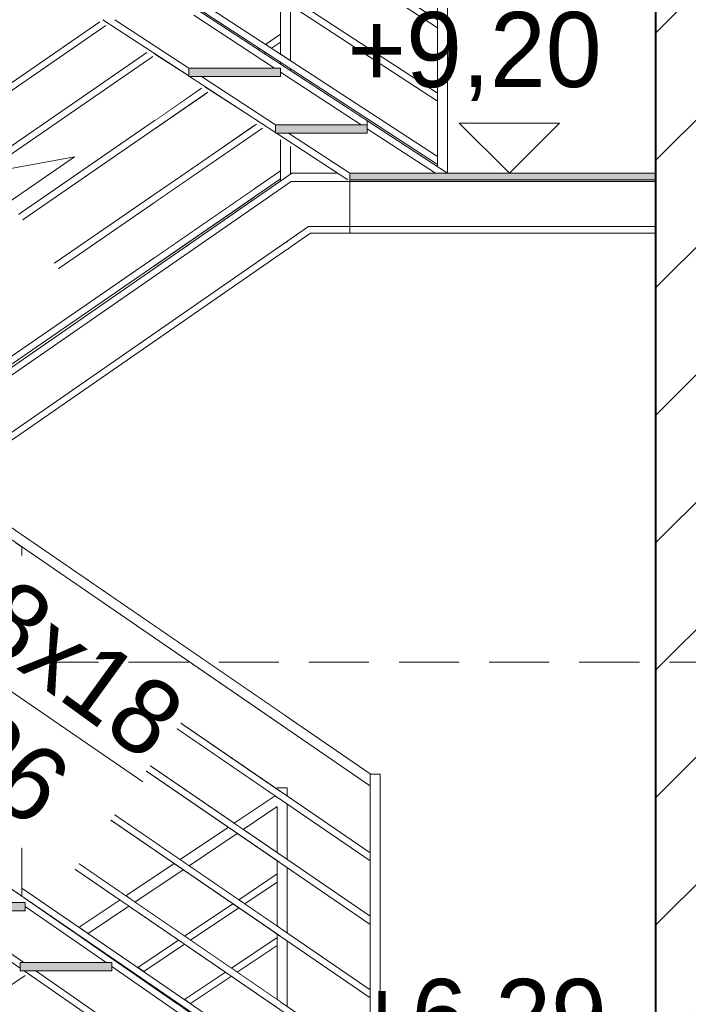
# Model space of a CAD drawing. Header units: millimetres. Extents: x 16408 to 39505, y -6861 to 26364.
# Tile 72 of 85: x 30627 to 32630, y 6712 to 9661. Entities that reach past the tile are written whole.
import ezdxf

# ---------------------------------------------------------------- set-up
doc = ezdxf.new("R2010")
doc.units = ezdxf.units.MM
doc.header["$MEASUREMENT"] = 0
doc.linetypes.add('Przerywana gęsta', pattern=[270, 180, -90])
doc.linetypes.add('Wipeout_Contour', pattern=[1000, 0, -1000])
for name, color, linetype, lineweight in [('0_Nr_pióra__1', 7, 'Continuous', 13), ('0_Nr_pióra__103', 7, 'Continuous', 5), ('0_Nr_pióra__122', 255, 'Continuous', 0), ('0_Nr_pióra__7', 7, 'Continuous', 20), ('inw_schody zewnętrzne_Nr_pióra__1', 7, 'Continuous', 13), ('inw_schody zewnętrzne_Nr_pióra__27', 7, 'Continuous', 40)]:
    doc.layers.add(name, color=color, linetype=linetype, lineweight=lineweight)
doc.layers.add('inw_schody zewnętrzne', color=7, linetype='Continuous')
doc.layers.add('inw_ściany zewnętrzne_Nr_pióra__61', color=7, linetype='Continuous', lineweight=13, true_color=0x6a6a6a)
doc.styles.add('STYL_AUTOMATYCZNY_1', font='txt')
pattern_1 = [(45, (0, 0), (-190.9188, 190.9188), [])]

# ---------------------------------------------------------------- blocks, each defined once
blk = doc.blocks.new('Wymiary_8_4', base_point=(32094.1, 9201.4))
at = {"layer": '0_Nr_pióra__1', "color": 7, "linetype": 'Continuous', "lineweight": 13}
for p, q in [((32094.1, 9201.4), (31944.1, 9351.4)), ((31944.1, 9351.4), (32244.1, 9351.4)), ((32244.1, 9351.4), (32094.1, 9201.4))]:
    blk.add_line(p, q, dxfattribs=at)
at = {"layer": '0_Nr_pióra__1', "color": 7, "lineweight": 13, "insert": (31609, 9417.7), "char_height": 225, "attachment_point": 7, "style": 'STYL_AUTOMATYCZNY_1'}
blk.add_mtext('\\A1;{\\pql;\\fCentury Gothic|b0|i0|c238|p34;+9,20}', dxfattribs=at)
blk = doc.blocks.new('Wymiary_11_4', base_point=(32094.1, 6292.6))
at = {"layer": '0_Nr_pióra__1', "color": 7, "linetype": 'Continuous', "lineweight": 13}
for p, q in [((32094.1, 6292.6), (31944.1, 6442.6)), ((31944.1, 6442.6), (32244.1, 6442.6)), ((32244.1, 6442.6), (32094.1, 6292.6))]:
    blk.add_line(p, q, dxfattribs=at)
at = {"layer": '0_Nr_pióra__1', "color": 7, "lineweight": 13, "insert": (31624.9, 6520.7), "char_height": 225, "attachment_point": 7, "style": 'STYL_AUTOMATYCZNY_1'}
blk.add_mtext('\\A1;{\\pql;\\fCentury Gothic|b0|i0|c238|p34;+6,29}', dxfattribs=at)

msp = doc.modelspace()

# ---------------------------------------------------------------- linework, layer by layer
at = {"layer": '0_Nr_pióra__103', "color": 7, "linetype": 'Continuous', "lineweight": 5}
for p, q in [((31908.5, 9201.4), (31908.5, 10289.5)), ((31676.6, 7369.2), (31676.6, 7401.3)), ((31676.6, 7401.3), (31706.6, 7401.3)), ((31706.6, 7401.3), (31706.6, 7380.7)), ((31706.6, 6292.6), (31706.6, 7380.7)), ((31676.6, 6313.4), (31676.6, 7369.2))]:
    msp.add_line(p, q, dxfattribs=at)

# ---------------------------------------------------------------- block references
at = {"color": 7, "linetype": 'Continuous', "lineweight": 13}
msp.add_blockref('Wymiary_11_4', (32094.1, 6292.6), dxfattribs=at)

# ---------------------------------------------------------------- wipeouts: each hides what was drawn before it
at = {"color": 254, "linetype": 'Wipeout_Contour', "lineweight": 0, "ltscale": 130758.900378}
msp.add_wipeout([(31423.5, 8971.4), (31438.5, 8971.4), (31438.5, 8996.4), (31423.5, 8996.4)], dxfattribs=at)
at = {"color": 254, "linetype": 'Wipeout_Contour', "lineweight": 0, "ltscale": 156537.152466}
msp.add_wipeout([(30380.9, 6991.4), (30628.5, 6820.1), (30628.5, 6836.4), (30639.6, 6836.4), (30415.7, 6991.4)], dxfattribs=at)
at = {"color": 254, "linetype": 'Wipeout_Contour', "lineweight": 0, "ltscale": 130375.016341}
msp.add_wipeout([(31181.8, 9021.3), (31328.8, 9123), (31328.8, 9365.4), (31181.8, 9461.5)], dxfattribs=at).dxf.layer = 'inw_schody zewnętrzne'
at = {"color": 254, "linetype": 'Wipeout_Contour', "lineweight": 0, "ltscale": 132614.285689}
msp.add_wipeout([(32507.2, 7736.4), (32507.2, 4856.4), (32531.8, 4856.4), (32531.8, 7736.4)], dxfattribs=at).dxf.layer = 'inw_schody zewnętrzne'

# ---------------------------------------------------------------- next in the draw order: wipeouts: each hides what was drawn before it
at = {"color": 254, "linetype": 'Wipeout_Contour', "lineweight": 0, "ltscale": 157100.672808}
msp.add_wipeout([(30643.5, 6991.4), (30415.7, 6991.4), (30639.6, 6836.4), (30886.3, 6836.4), (30643.5, 7004.5)], dxfattribs=at)
at = {"color": 254, "linetype": 'Wipeout_Contour', "lineweight": 0, "ltscale": 157611.299397}
msp.add_wipeout([(30640.9, 6811.4), (30888.5, 6640.1), (30888.5, 6656.4), (30899.6, 6656.4), (30675.7, 6811.4)], dxfattribs=at)
at = {"color": 254, "linetype": 'Wipeout_Contour', "lineweight": 0, "ltscale": 135327.248435}
msp.add_wipeout([(32507.2, 10706.4), (32507.2, 7736.4), (32531.8, 7736.4), (32531.8, 10706.4)], dxfattribs=at).dxf.layer = 'inw_schody zewnętrzne'
at = {"color": 254, "linetype": 'Wipeout_Contour', "lineweight": 0, "ltscale": 227452.316711}
msp.add_wipeout([(31031.9, 8917.5), (31181.8, 9021.3), (31181.8, 9461.5), (31136.1, 9491.4), (31133.5, 9491.4), (31133.5, 9493.1), (31031.9, 9559.5)], dxfattribs=at).dxf.layer = 'inw_schody zewnętrzne'

# ---------------------------------------------------------------- next in the draw order: wipeouts: each hides what was drawn before it
at = {"color": 254, "linetype": 'Wipeout_Contour', "lineweight": 0, "ltscale": 162398.60583}
msp.add_wipeout([(30912.3, 9661.4), (30876.1, 9661.4), (31133.5, 9493.1), (31133.5, 9516.4), (31134, 9516.4)], dxfattribs=at)
at = {"color": 254, "linetype": 'Wipeout_Contour', "lineweight": 0, "ltscale": 158174.344171}
msp.add_wipeout([(30903.5, 6811.4), (30675.7, 6811.4), (30899.6, 6656.4), (31146.3, 6656.4), (30903.5, 6824.5)], dxfattribs=at)
at = {"color": 254, "linetype": 'Wipeout_Contour', "lineweight": 0, "ltscale": 409846.936882}
msp.add_wipeout([(32756.5, 7736.4), (32531.8, 7736.4), (32531.8, 4856.4), (32756.5, 4856.4), (33163.2, 4856.4), (33707.3, 4856.4), (34481, 4856.4), (34590, 4856.4), (34590, 7736.4), (34481, 7736.4), (33707.3, 7736.4), (33163.2, 7736.4)], dxfattribs=at).dxf.layer = 'inw_schody zewnętrzne'

# ---------------------------------------------------------------- next in the draw order: hatches: boundary and pattern name
at = {"layer": 'inw_schody zewnętrzne_Nr_pióra__1', "linetype": 'Continuous', "lineweight": 13}
h = msp.add_hatch(dxfattribs=at)
h.set_pattern_fill('Bloczki_ceramiczne_0004', style=0, pattern_type=2)
h.set_pattern_definition(pattern_1)
h.paths.add_polyline_path([(32756.5, 7736.4), (32531.8, 7736.4), (32531.8, 4856.4), (32756.5, 4856.4), (33163.2, 4856.4), (33707.3, 4856.4), (34481, 4856.4), (34590, 4856.4), (34590, 7736.4), (34481, 7736.4), (33707.3, 7736.4), (33163.2, 7736.4)])

# ---------------------------------------------------------------- next in the draw order: wipeouts: each hides what was drawn before it
at = {"color": 254, "linetype": 'Wipeout_Contour', "lineweight": 0, "ltscale": 162973.202738}
msp.add_wipeout([(31148.5, 9661.4), (30912.3, 9661.4), (31134, 9516.4), (31390.6, 9516.4), (31148.5, 9674.7)], dxfattribs=at)
at = {"color": 254, "linetype": 'Wipeout_Contour', "lineweight": 0, "ltscale": 163394.810559}
msp.add_wipeout([(31172.3, 9491.4), (31136.1, 9491.4), (31393.5, 9323.1), (31393.5, 9346.4), (31394, 9346.4)], dxfattribs=at)
at = {"color": 254, "linetype": 'Wipeout_Contour', "lineweight": 0, "ltscale": 721303.114637}
msp.add_wipeout([(29603.5, 7748.6), (29603.5, 7724.5), (29846.3, 7556.4), (29863.5, 7556.4), (29863.5, 7544.5), (30106.3, 7376.4), (30123.5, 7376.4), (30123.5, 7364.5), (30366.3, 7196.4), (30383.5, 7196.4), (30383.5, 7184.5), (30626.3, 7016.4), (30643.5, 7016.4), (30643.5, 7004.5), (30886.3, 6836.4), (30903.5, 6836.4), (30903.5, 6824.5), (31146.3, 6656.4), (31163.5, 6656.4), (31163.5, 6644.5), (31406.3, 6476.4), (31423.5, 6476.4), (31423.5, 6488.6)], dxfattribs=at)

# ---------------------------------------------------------------- next in the draw order: hatches: boundary and pattern name
at = {"layer": '0_Nr_pióra__1', "linetype": 'Continuous', "lineweight": 0, "true_color": 0x000000}
for points in [[(30643.5, 6991.4), (30643.5, 7016.4), (30368.5, 7016.4), (30368.5, 6991.4)], [(30903.5, 6811.4), (30903.5, 6836.4), (30628.5, 6836.4), (30628.5, 6811.4)]]:
    msp.add_hatch(color=18, dxfattribs=at).paths.add_polyline_path(points)

# ---------------------------------------------------------------- next in the draw order: linework, layer by layer
at = {"layer": '0_Nr_pióra__103', "color": 7, "linetype": 'Continuous', "lineweight": 5}
for p, q in [((31428.7, 7335.2), (31428.7, 7360.2)), ((31428.7, 7145.2), (31428.7, 7310.9)), ((31428.7, 6925.2), (31428.7, 7120.9)), ((31428.7, 6705.2), (31428.7, 6900.9))]:
    msp.add_line(p, q, dxfattribs=at)

# ---------------------------------------------------------------- next in the draw order: wipeouts: each hides what was drawn before it
at = {"color": 254, "linetype": 'Wipeout_Contour', "lineweight": 0, "ltscale": 163969.293767}
msp.add_wipeout([(31408.5, 9491.4), (31172.3, 9491.4), (31394, 9346.4), (31650.6, 9346.4), (31408.5, 9504.7)], dxfattribs=at)
at = {"color": 254, "linetype": 'Wipeout_Contour', "lineweight": 0, "ltscale": 131466.393001}
msp.add_wipeout([(31432.3, 9321.4), (31396.1, 9321.4), (31668.5, 9143.3), (31668.5, 9167)], dxfattribs=at)
at = {"color": 254, "linetype": 'Wipeout_Contour', "lineweight": 0, "ltscale": 417756.74141}
msp.add_wipeout([(32756.5, 10706.4), (32531.8, 10706.4), (32531.8, 7736.4), (32756.5, 7736.4), (33163.2, 7736.4), (33707.3, 7736.4), (34481, 7736.4), (34590, 7736.4), (34590, 10706.4), (34481, 10706.4), (33707.3, 10706.4), (33163.2, 10706.4)], dxfattribs=at).dxf.layer = 'inw_schody zewnętrzne'

# ---------------------------------------------------------------- next in the draw order: hatches: boundary and pattern name
at = {"layer": 'inw_schody zewnętrzne_Nr_pióra__1', "linetype": 'Continuous', "lineweight": 13}
h = msp.add_hatch(dxfattribs=at)
h.set_pattern_fill('Bloczki_ceramiczne_0004', style=0, pattern_type=2)
h.set_pattern_definition(pattern_1)
h.paths.add_polyline_path([(32756.5, 10706.4), (32531.8, 10706.4), (32531.8, 7736.4), (32756.5, 7736.4), (33163.2, 7736.4), (33707.3, 7736.4), (34481, 7736.4), (34590, 7736.4), (34590, 10706.4), (34481, 10706.4), (33707.3, 10706.4), (33163.2, 10706.4)])

# ---------------------------------------------------------------- next in the draw order: linework, layer by layer
at = {"layer": '0_Nr_pióra__103', "color": 7, "linetype": 'Continuous', "lineweight": 5}
for p, q in [((31492.4, 9041.4), (32531.8, 9041.4)), ((31498.3, 9021.4), (32531.8, 9021.4))]:
    msp.add_line(p, q, dxfattribs=at)
at = {"layer": 'inw_schody zewnętrzne_Nr_pióra__27', "color": 7, "linetype": 'Continuous', "lineweight": 40}
for p, q in [((32531.8, 10706.4), (32531.8, 7736.4)), ((32531.8, 7736.4), (32531.8, 4856.4))]:
    msp.add_line(p, q, dxfattribs=at)

# ---------------------------------------------------------------- next in the draw order: wipeouts: each hides what was drawn before it
at = {"color": 254, "linetype": 'Wipeout_Contour', "lineweight": 0, "ltscale": 838691.027785}
msp.add_wipeout([(29588.5, 10694.7), (29830.6, 10536.4), (29848.5, 10536.4), (29848.5, 10524.7), (30090.6, 10366.4), (30108.5, 10366.4), (30108.5, 10354.7), (30350.6, 10196.4), (30368.5, 10196.4), (30368.5, 10184.7), (30610.6, 10026.4), (30628.5, 10026.4), (30628.5, 10014.7), (30870.6, 9856.4), (30888.5, 9856.4), (30888.5, 9844.7), (31130.6, 9686.4), (31148.5, 9686.4), (31148.5, 9674.7), (31390.6, 9516.4), (31408.5, 9516.4), (31408.5, 9504.7), (31650.6, 9346.4), (31668.5, 9346.4), (31668.5, 9358.4), (29588.5, 10718.4)], dxfattribs=at)
at = {"color": 254, "linetype": 'Wipeout_Contour', "lineweight": 0, "ltscale": 98765.376776}
msp.add_wipeout([(31668.5, 9321.4), (31432.3, 9321.4), (31668.5, 9167)], dxfattribs=at)
at = {"color": 254, "linetype": 'Wipeout_Contour', "lineweight": 0, "ltscale": 127023.831506}
msp.add_wipeout([(30634.2, 7035.7), (31408.5, 6504.8), (31408.5, 6529.1), (30634.2, 7059.9)], dxfattribs=at)

# ---------------------------------------------------------------- next in the draw order: hatches: boundary and pattern name
at = {"layer": '0_Nr_pióra__1', "linetype": 'Continuous', "lineweight": 0, "true_color": 0x000000}
for points in [[(31408.5, 9491.4), (31408.5, 9516.4), (31133.5, 9516.4), (31133.5, 9491.4)], [(31668.5, 9321.4), (31668.5, 9346.4), (31393.5, 9346.4), (31393.5, 9321.4)], [(32531.8, 9176.4), (32531.8, 9201.4), (31615.8, 9201.4), (31615.8, 9176.4)]]:
    msp.add_hatch(color=18, dxfattribs=at).paths.add_polyline_path(points)
at = {"layer": '0_Nr_pióra__122', "linetype": 'Continuous', "lineweight": 0, "true_color": 0xffffff}
msp.add_hatch(color=7, dxfattribs=at).paths.add_polyline_path([(32531.8, 9181.4), (32531.8, 9201.4), (31615.8, 9201.4), (31615.8, 9181.4)])

# ---------------------------------------------------------------- next in the draw order: linework, layer by layer
at = {"layer": '0_Nr_pióra__1', "color": 7, "linetype": 'Continuous', "lineweight": 13, "flags": 128}
for points in [[(32531.8, 9181.4), (32531.8, 9201.4), (31615.8, 9201.4), (31615.8, 9181.4)], [(32531.8, 9176.4), (32531.8, 9201.4), (31615.8, 9201.4), (31615.8, 9176.4)]]:
    msp.add_lwpolyline(points, close=True, dxfattribs=at)
at = {"layer": '0_Nr_pióra__103', "color": 7, "linetype": 'Continuous', "lineweight": 5}
msp.add_line((31615.8, 9201.4), (31615.8, 9021.4), dxfattribs=at)

# ---------------------------------------------------------------- next in the draw order: wipeouts: each hides what was drawn before it
at = {"color": 254, "linetype": 'Wipeout_Contour', "lineweight": 0, "ltscale": 126319.041467}
msp.add_wipeout([(30689.7, 9771.3), (29593.9, 9016.6), (29610.9, 8991.9), (30716.9, 9753.6)], dxfattribs=at)
at = {"color": 254, "linetype": 'Wipeout_Contour', "lineweight": 0, "ltscale": 127188.398512}
msp.add_wipeout([(30634.2, 7249.9), (30634.2, 7225.7), (31408.5, 6694.8), (31408.5, 6719.1)], dxfattribs=at)

# ---------------------------------------------------------------- next in the draw order: linework, layer by layer
at = {"layer": '0_Nr_pióra__103', "color": 7, "linetype": 'Continuous', "lineweight": 5}
for p, q in [((30903.5, 6836.4), (30628.5, 6836.4)), ((30903.5, 6836.4), (30903.5, 6811.4)), ((30899.6, 6656.4), (30675.7, 6811.4))]:
    msp.add_line(p, q, dxfattribs=at)

# ---------------------------------------------------------------- next in the draw order: wipeouts: each hides what was drawn before it
at = {"color": 254, "linetype": 'Wipeout_Contour', "lineweight": 0, "ltscale": 131398.202767}
msp.add_wipeout([(30990.2, 9831.2), (30990.2, 9807.3), (31878.6, 9227.3), (31878.6, 9251.2)], dxfattribs=at)
at = {"color": 254, "linetype": 'Wipeout_Contour', "lineweight": 0, "ltscale": 128859.861251}
msp.add_wipeout([(30518.7, 8571.4), (31408.5, 9184.2), (31408.5, 9208.5), (30518.7, 8595.7)], dxfattribs=at)
at = {"color": 254, "linetype": 'Wipeout_Contour', "lineweight": 0, "ltscale": 127384.348688}
msp.add_wipeout([(30634.2, 7469.9), (30634.2, 7445.7), (31408.5, 6914.8), (31408.5, 6939.1)], dxfattribs=at)
at = {"color": 254, "linetype": 'Wipeout_Contour', "lineweight": 0, "ltscale": 128313.548484}
msp.add_wipeout([(31398.7, 6888), (31279.1, 6807.8), (31279.2, 6807.7), (31398.7, 6887.8)], dxfattribs=at)
at = {"color": 254, "linetype": 'Wipeout_Contour', "lineweight": 0, "ltscale": 279413.864394}
msp.add_wipeout([(30643.5, 6797.7), (29610.5, 6105.3), (29610.9, 6105.3), (30493.8, 6697.1), (30493.8, 6697.3), (30513.8, 6710.7), (30514.2, 6710.9), (30514.2, 6710.8), (30643.7, 6797.6)], dxfattribs=at)
at = {"color": 254, "linetype": 'Wipeout_Contour', "lineweight": 0, "ltscale": 126847.666105}
msp.add_wipeout([(30981, 6797.9), (30970, 6790.6), (30970.1, 6790.5), (30981.1, 6797.9)], dxfattribs=at)
at = {"color": 254, "linetype": 'Wipeout_Contour', "lineweight": 0, "ltscale": 127691.934061}
msp.add_wipeout([(31139, 6713.8), (31139.1, 6713.8), (31261.3, 6795.7), (31261.2, 6795.8)], dxfattribs=at)
at = {"color": 254, "linetype": 'Wipeout_Contour', "lineweight": 0, "ltscale": 127282.579981}
msp.add_wipeout([(31091.8, 6706.3), (31109.5, 6694.1), (31121.1, 6701.9), (31103.3, 6714)], dxfattribs=at)

# ---------------------------------------------------------------- next in the draw order: linework, layer by layer
at = {"layer": '0_Nr_pióra__103', "color": 7, "linetype": 'Continuous', "lineweight": 5}
for p, q in [((31668.5, 9358.4), (31668.5, 9346.4)), ((31393.5, 9346.4), (31393.5, 9321.4)), ((31668.5, 9346.4), (31393.5, 9346.4)), ((31668.5, 9346.4), (31668.5, 9321.4)), ((31872.3, 9201.4), (31668.5, 9334.7)), ((31668.5, 9321.4), (31393.5, 9321.4)), ((30643.5, 6991.4), (30368.5, 6991.4)), ((30639.6, 6836.4), (30415.7, 6991.4)), ((31100.6, 6712.2), (31103.3, 6714))]:
    msp.add_line(p, q, dxfattribs=at)

# ---------------------------------------------------------------- next in the draw order: wipeouts: each hides what was drawn before it
at = {"color": 254, "linetype": 'Wipeout_Contour', "lineweight": 0, "ltscale": 131620.771917}
msp.add_wipeout([(30990.2, 10021.2), (30990.2, 9997.3), (31878.6, 9417.3), (31878.6, 9441.2)], dxfattribs=at)
at = {"color": 254, "linetype": 'Wipeout_Contour', "lineweight": 0, "ltscale": 128925.432636}
msp.add_wipeout([(30518.7, 8761.4), (31354.3, 9336.8), (31336.2, 9348.7), (30518.7, 8785.7)], dxfattribs=at)
at = {"color": 254, "linetype": 'Wipeout_Contour', "lineweight": 0, "ltscale": 131008.848196}
msp.add_wipeout([(31408.5, 9166.3), (31438.5, 9187), (31438.5, 9281.8), (31408.5, 9301.4)], dxfattribs=at)
at = {"color": 254, "linetype": 'Wipeout_Contour', "lineweight": 0, "ltscale": 127354.745601}
msp.add_wipeout([(30972.3, 7018.1), (30972.5, 7018), (31116.9, 7114.8), (31116.7, 7114.9)], dxfattribs=at)
at = {"color": 254, "linetype": 'Wipeout_Contour', "lineweight": 0, "ltscale": 128527.591725}
msp.add_wipeout([(31301.2, 7012.6), (31301.3, 7012.5), (31398.7, 7077.8), (31398.7, 7078)], dxfattribs=at)
at = {"color": 254, "linetype": 'Wipeout_Contour', "lineweight": 0, "ltscale": 126675.358642}
msp.add_wipeout([(30954.4, 7006.1), (30832.2, 6924.2), (30832.4, 6924.1), (30954.6, 7006)], dxfattribs=at)
at = {"color": 254, "linetype": 'Wipeout_Contour', "lineweight": 0, "ltscale": 126297.775296}
msp.add_wipeout([(30804.2, 6905.4), (30804.3, 6905.3), (30814.5, 6912.1), (30814.3, 6912.2)], dxfattribs=at)
at = {"color": 254, "linetype": 'Wipeout_Contour', "lineweight": 0, "ltscale": 247594.875845}
msp.add_wipeout([(29608.7, 6108.1), (29610.5, 6105.3), (30643.5, 6797.7), (30640.9, 6799.5), (30628.5, 6799.5), (30628.5, 6808.1), (30617, 6816), (29608.7, 6140.1)], dxfattribs=at)
at = {"color": 254, "linetype": 'Wipeout_Contour', "lineweight": 0, "ltscale": 126818.123111}
msp.add_wipeout([(30952.3, 6802.8), (30970, 6790.6), (30981, 6797.9), (30963.2, 6810.1)], dxfattribs=at)
at = {"color": 254, "linetype": 'Wipeout_Contour', "lineweight": 0, "ltscale": 127662.203128}
msp.add_wipeout([(31121.2, 6726), (31139, 6713.8), (31261.2, 6795.8), (31243.5, 6808)], dxfattribs=at)

# ---------------------------------------------------------------- next in the draw order: linework, layer by layer
at = {"layer": '0_Nr_pióra__103', "color": 7, "linetype": 'Continuous', "lineweight": 5}
for p, q in [((31133.5, 9516.4), (31133.5, 9491.4)), ((31610.2, 9181.4), (31396.1, 9321.4)), ((31408.5, 9178.2), (31408.5, 9301.4)), ((31615.8, 9201.4), (31432.3, 9321.4)), ((31438.5, 9199), (31438.5, 9281.8)), ((31579.6, 9201.4), (31440.7, 9201.4)), ((31615.8, 9176.4), (31440.7, 9176.4)), ((30628.5, 6820.1), (30380.9, 6991.4)), ((30628.5, 6836.4), (30628.5, 6811.4)), ((30514.2, 6710.8), (30643.7, 6797.6)), ((30903.5, 6811.4), (30628.5, 6811.4)), ((30888.5, 6640.1), (30640.9, 6811.4)), ((30961.1, 6808.7), (30963.2, 6810.1))]:
    msp.add_line(p, q, dxfattribs=at)

# ---------------------------------------------------------------- next in the draw order: wipeouts: each hides what was drawn before it
at = {"color": 254, "linetype": 'Wipeout_Contour', "lineweight": 0, "ltscale": 131883.485271}
msp.add_wipeout([(30990.2, 10217.3), (31878.6, 9637.3), (31878.6, 9661.2), (30990.2, 10241.2)], dxfattribs=at)
at = {"color": 254, "linetype": 'Wipeout_Contour', "lineweight": 0, "ltscale": 131099.380193}
msp.add_wipeout([(31332.5, 9566.1), (31350.6, 9554.3), (31363.8, 9563.4), (31345.7, 9575.2)], dxfattribs=at)
at = {"color": 254, "linetype": 'Wipeout_Contour', "lineweight": 0, "ltscale": 131330.486287}
msp.add_wipeout([(31408.5, 9516.4), (31438.5, 9496.8), (31438.5, 9514.6), (31408.5, 9534.2)], dxfattribs=at)
at = {"color": 254, "linetype": 'Wipeout_Contour', "lineweight": 0, "ltscale": 128796.22146}
msp.add_wipeout([(31172.3, 9455.8), (30518.7, 9005.7), (30518.7, 8981.4), (31190.4, 9444)], dxfattribs=at)
at = {"color": 254, "linetype": 'Wipeout_Contour', "lineweight": 0, "ltscale": 126419.735266}
msp.add_wipeout([(31423.5, 7576.6), (29618.5, 8814.2), (29618.5, 8777.8), (31406.5, 7551.9)], dxfattribs=at)
at = {"color": 254, "linetype": 'Wipeout_Contour', "lineweight": 0, "ltscale": 126253.68753}
msp.add_wipeout([(30787.7, 6930.4), (30777.7, 6923.7), (30804.2, 6905.4), (30814.3, 6912.2)], dxfattribs=at)
at = {"color": 254, "linetype": 'Wipeout_Contour', "lineweight": 0, "ltscale": 128303.749822}
msp.add_wipeout([(31398.7, 6912), (31261.3, 6819.9), (31279.1, 6807.8), (31398.7, 6888)], dxfattribs=at)
at = {"color": 254, "linetype": 'Wipeout_Contour', "lineweight": 0, "ltscale": 127226.396198}
msp.add_wipeout([(31121.1, 6891.9), (30998.8, 6809.9), (30999, 6809.8), (31121.2, 6891.8)], dxfattribs=at)

# ---------------------------------------------------------------- next in the draw order: linework, layer by layer
at = {"layer": '0_Nr_pióra__103', "color": 7, "linetype": 'Continuous', "lineweight": 5}
for p, q in [((31878.5, 9221), (31878.5, 10276.3)), ((31341.4, 9572.2), (31345.7, 9575.2)), ((31408.5, 9516.4), (31133.5, 9516.4)), ((31408.5, 9516.4), (31408.5, 9491.4)), ((31650.6, 9346.4), (31408.5, 9504.7)), ((31438.5, 9508.8), (31438.5, 9514.6)), ((31408.5, 9491.4), (31133.5, 9491.4)), ((31393.5, 9323.1), (31136.1, 9491.4)), ((31394, 9346.4), (31172.3, 9491.4)), ((30518.7, 8571.4), (31408.5, 9184.2)), ((30786.4, 6929.6), (30787.7, 6930.4)), ((31139.1, 6713.8), (31261.3, 6795.7))]:
    msp.add_line(p, q, dxfattribs=at)

# ---------------------------------------------------------------- next in the draw order: block references
at = {"color": 7, "linetype": 'Continuous', "lineweight": 13}
msp.add_blockref('Wymiary_8_4', (32094.1, 9201.4), dxfattribs=at)

# ---------------------------------------------------------------- next in the draw order: wipeouts: each hides what was drawn before it
at = {"color": 254, "linetype": 'Wipeout_Contour', "lineweight": 0, "ltscale": 131295.131538}
msp.add_wipeout([(31408.5, 9618.5), (31363.5, 9587.5), (31381.6, 9575.7), (31408.5, 9594.2)], dxfattribs=at)
at = {"color": 254, "linetype": 'Wipeout_Contour', "lineweight": 0, "ltscale": 128671.196301}
msp.add_wipeout([(30518.7, 9201.4), (31026.5, 9551.1), (31008.4, 9562.9), (30518.7, 9225.7)], dxfattribs=at)
at = {"color": 254, "linetype": 'Wipeout_Contour', "lineweight": 0, "ltscale": 127586.067328}
msp.add_wipeout([(30634.2, 7689.9), (30634.2, 7665.7), (31408.5, 7134.8), (31408.5, 7159.1)], dxfattribs=at)
at = {"color": 254, "linetype": 'Wipeout_Contour', "lineweight": 0, "ltscale": 126631.173723}
msp.add_wipeout([(30805.6, 6942.4), (30832.2, 6924.2), (30954.4, 7006.1), (30927.8, 7024.4)], dxfattribs=at)
at = {"color": 254, "linetype": 'Wipeout_Contour', "lineweight": 0, "ltscale": 127904.559669}
msp.add_wipeout([(31283.3, 7000.6), (31139, 6903.8), (31139.1, 6903.8), (31283.4, 7000.5)], dxfattribs=at)
at = {"color": 254, "linetype": 'Wipeout_Contour', "lineweight": 0, "ltscale": 127196.788186}
msp.add_wipeout([(30981.1, 6822.1), (30998.8, 6809.9), (31121.1, 6891.9), (31103.3, 6904)], dxfattribs=at)
at = {"color": 254, "linetype": 'Wipeout_Contour', "lineweight": 0, "ltscale": 128543.368686}
msp.add_wipeout([(31398.7, 6921.5), (31398.7, 6725.7), (31408.5, 6719.1), (31408.5, 6914.8)], dxfattribs=at)

# ---------------------------------------------------------------- next in the draw order: linework, layer by layer
at = {"layer": '0_Nr_pióra__103', "color": 7, "linetype": 'Continuous', "lineweight": 5}
for p, q in [((31134, 9516.4), (30912.3, 9661.4)), ((31390.6, 9516.4), (31148.5, 9674.7)), ((31359.5, 9560.4), (31363.8, 9563.4)), ((30518.7, 8785.7), (31336.2, 9348.7)), ((30518.7, 8761.4), (31354.3, 9336.8)), ((30518.7, 8595.7), (31408.5, 9208.5)), ((30805.6, 6942.4), (30927.8, 7024.4)), ((30886.3, 6836.4), (30643.5, 7004.5)), ((30813.1, 6911.2), (30814.5, 6912.1)), ((30981.1, 6822.1), (31103.3, 6904)), ((31398.7, 6725.7), (31398.7, 6921.5)), ((31279.2, 6807.7), (31398.7, 6887.8)), ((31146.3, 6656.4), (30903.5, 6824.5)), ((30978.9, 6796.4), (30981.1, 6797.9)), ((31121.2, 6726), (31243.5, 6808))]:
    msp.add_line(p, q, dxfattribs=at)

# ---------------------------------------------------------------- next in the draw order: wipeouts: each hides what was drawn before it
at = {"color": 254, "linetype": 'Wipeout_Contour', "lineweight": 0, "ltscale": 131465.907515}
msp.add_wipeout([(31408.5, 9724.2), (31408.5, 9558.1), (31438.5, 9538.5), (31438.5, 9704.6)], dxfattribs=at)
at = {"color": 254, "linetype": 'Wipeout_Contour', "lineweight": 0, "ltscale": 225607.626823}
msp.add_wipeout([(30518.7, 9391.4), (30885, 9643.7), (30876.1, 9649.5), (30873.5, 9649.5), (30873.5, 9651.2), (30866.9, 9655.5), (30518.7, 9415.7)], dxfattribs=at)
at = {"color": 254, "linetype": 'Wipeout_Contour', "lineweight": 0, "ltscale": 127764.8999}
msp.add_wipeout([(30634.2, 7879.9), (30634.2, 7855.7), (31408.5, 7324.8), (31408.5, 7349.1)], dxfattribs=at)
at = {"color": 254, "linetype": 'Wipeout_Contour', "lineweight": 0, "ltscale": 128718.921765}
msp.add_wipeout([(31296.8, 7235.6), (31297, 7235.5), (31398.7, 7303.7), (31398.7, 7303.9)], dxfattribs=at)
at = {"color": 254, "linetype": 'Wipeout_Contour', "lineweight": 0, "ltscale": 128084.420029}
msp.add_wipeout([(31278.9, 7223.6), (31134.6, 7126.9), (31134.7, 7126.7), (31279.1, 7223.5)], dxfattribs=at)
at = {"color": 254, "linetype": 'Wipeout_Contour', "lineweight": 0, "ltscale": 127310.658899}
msp.add_wipeout([(30945.7, 7036.4), (30972.3, 7018.1), (31116.7, 7114.9), (31090.1, 7133.1)], dxfattribs=at)

# ---------------------------------------------------------------- next in the draw order: linework, layer by layer
at = {"layer": '0_Nr_pióra__103', "color": 7, "linetype": 'Continuous', "lineweight": 5}
for p, q in [((31908.5, 9201.4), (29588.5, 10718.4)), ((31878.6, 9661.2), (30990.2, 10241.2)), ((31878.6, 9637.3), (30990.2, 10217.3)), ((31878.6, 9441.2), (30990.2, 10021.2)), ((31878.6, 9417.3), (30990.2, 9997.3)), ((31878.6, 9251.2), (30990.2, 9831.2)), ((31878.6, 9227.3), (30990.2, 9807.3)), ((31408.5, 9558.1), (31408.5, 9724.2)), ((31438.5, 9538.5), (31438.5, 9704.6)), ((30518.7, 9415.7), (30866.9, 9655.5)), ((31133.5, 9493.1), (30876.1, 9661.4)), ((30518.7, 9391.4), (30885, 9643.7)), ((31363.5, 9587.5), (31408.5, 9618.5)), ((31381.6, 9575.7), (31408.5, 9594.2)), ((30518.7, 9225.7), (31008.4, 9562.9)), ((30518.7, 9201.4), (31026.5, 9551.1)), ((31408.5, 9528.4), (31408.5, 9534.2)), ((30518.7, 9005.7), (31172.3, 9455.8)), ((30518.7, 8981.4), (31190.4, 9444)), ((31428.7, 7360.2), (31398.7, 7360.2)), ((31398.7, 7360.2), (31398.7, 7355.7)), ((30945.7, 7036.4), (31090.1, 7133.1)), ((30832.4, 6924.1), (30954.6, 7006))]:
    msp.add_line(p, q, dxfattribs=at)

# ---------------------------------------------------------------- next in the draw order: wipeouts: each hides what was drawn before it
at = {"color": 254, "linetype": 'Wipeout_Contour', "lineweight": 0, "ltscale": 126190.355502}
msp.add_wipeout([(30614.2, 8095.2), (30614.2, 7037.7), (30634.2, 7023.8), (30634.2, 8081.4)], dxfattribs=at)
at = {"color": 254, "linetype": 'Wipeout_Contour', "lineweight": 0, "ltscale": 128040.437706}
msp.add_wipeout([(31252.3, 7241.9), (31107.9, 7145.1), (31134.6, 7126.9), (31278.9, 7223.6)], dxfattribs=at)
at = {"color": 254, "linetype": 'Wipeout_Contour', "lineweight": 0, "ltscale": 127875.01738}
msp.add_wipeout([(31121.2, 6916), (31139, 6903.8), (31283.3, 7000.6), (31265.6, 7012.8)], dxfattribs=at)

# ---------------------------------------------------------------- next in the draw order: linework, layer by layer
at = {"layer": '0_Nr_pióra__103', "color": 7, "linetype": 'Continuous', "lineweight": 5}
for p, q in [((29618.5, 7939), (31442, 9201.4)), ((29618.5, 7914.9), (31440.7, 9176.4)), ((29627.3, 7750.3), (31492.4, 9041.4)), ((29644.8, 7738.3), (31498.3, 9021.4)), ((31677.4, 7402.5), (29618.5, 8814.2)), ((31675.5, 7367.5), (29618.5, 8777.8)), ((30634.2, 7879.9), (30634.2, 8081.4)), ((30634.2, 7855.7), (30634.2, 7879.9)), ((30634.2, 7689.9), (30634.2, 7855.7)), ((30634.2, 7665.7), (30634.2, 7689.9)), ((30634.2, 7469.9), (30634.2, 7665.7)), ((30634.2, 7445.7), (30634.2, 7469.9)), ((30634.2, 7249.9), (30634.2, 7445.7)), ((30634.2, 7225.7), (30634.2, 7249.9)), ((31107.9, 7145.1), (31252.3, 7241.9)), ((30634.2, 7059.9), (30634.2, 7225.7)), ((30972.5, 7018), (31116.9, 7114.8)), ((30634.2, 7035.7), (30634.2, 7059.9)), ((30634.2, 7035.7), (30614.2, 7049.4)), ((30643.5, 7016.4), (30368.5, 7016.4)), ((30643.5, 7016.4), (30643.5, 6991.4)), ((31121.2, 6916), (31265.6, 7012.8)), ((31261.3, 6819.9), (31398.7, 6912)), ((30999, 6809.8), (31121.2, 6891.8))]:
    msp.add_line(p, q, dxfattribs=at)

# ---------------------------------------------------------------- next in the draw order: wipeouts: each hides what was drawn before it
at = {"color": 254, "linetype": 'Wipeout_Contour', "lineweight": 0, "ltscale": 160959.875747}
msp.add_wipeout([(31270.2, 7253.9), (31296.8, 7235.6), (31408.5, 7310.5), (31408.5, 7324.8), (31392.4, 7335.8)], dxfattribs=at)
at = {"color": 254, "linetype": 'Wipeout_Contour', "lineweight": 0, "ltscale": 128517.99726}
msp.add_wipeout([(31398.7, 7102), (31283.5, 7024.8), (31301.2, 7012.6), (31398.7, 7078)], dxfattribs=at)

# ---------------------------------------------------------------- next in the draw order: linework, layer by layer
at = {"layer": '0_Nr_pióra__103', "color": 7, "linetype": 'Continuous', "lineweight": 5}
for p, q in [((31134.7, 7126.7), (31279.1, 7223.5)), ((31139.1, 6903.8), (31283.4, 7000.5))]:
    msp.add_line(p, q, dxfattribs=at)

# ---------------------------------------------------------------- next in the draw order: wipeouts: each hides what was drawn before it
at = {"color": 254, "linetype": 'Wipeout_Contour', "lineweight": 0, "ltscale": 128905.19546}
msp.add_wipeout([(31408.5, 7310.5), (31398.7, 7303.9), (31398.7, 7165.7), (31408.5, 7159.1)], dxfattribs=at)
at = {"color": 254, "linetype": 'Wipeout_Contour', "lineweight": 0, "ltscale": 128733.003896}
msp.add_wipeout([(31398.7, 7141.5), (31398.7, 6945.7), (31408.5, 6939.1), (31408.5, 7134.8)], dxfattribs=at)
at = {"color": 7, "linetype": 'Wipeout_Contour', "lineweight": 20, "ltscale": 126418.076123}
msp.add_wipeout([(29827.9, 9016.6), (30377.3, 9416.9), (30805.2, 8829.6), (30255.8, 8429.3)], dxfattribs=at).dxf.layer = '0_Nr_pióra__7'

# ---------------------------------------------------------------- next in the draw order: linework, layer by layer
at = {"layer": '0_Nr_pióra__1', "color": 7, "linetype": 'Continuous', "lineweight": 13}
for p, q in [((30036.7, 8730.4), (30791.6, 9250.2)), ((30791.6, 9250.2), (30552.1, 9206.8))]:
    msp.add_line(p, q, dxfattribs=at)
at = {"layer": '0_Nr_pióra__103', "color": 7, "linetype": 'Continuous', "lineweight": 5}
for p, q in [((31676.6, 7165.2), (30634.2, 7879.9)), ((31676.6, 7141), (30634.2, 7855.7)), ((31706.6, 6292.6), (29621.1, 7736.4)), ((31676.6, 6975.2), (30634.2, 7689.9)), ((31676.6, 6951), (30634.2, 7665.7)), ((31676.6, 6755.2), (30634.2, 7469.9)), ((31676.6, 6731), (30634.2, 7445.7)), ((31270.2, 7253.9), (31392.4, 7335.8)), ((31297, 7235.5), (31398.7, 7303.7)), ((31398.7, 7165.7), (31398.7, 7303.9)), ((31676.6, 6535.2), (30634.2, 7249.9)), ((31676.6, 6511), (30634.2, 7225.7)), ((31398.7, 6945.7), (31398.7, 7141.5)), ((31283.5, 7024.8), (31398.7, 7102)), ((31676.6, 6345.2), (30634.2, 7059.9)), ((31301.3, 7012.5), (31398.7, 7077.8)), ((31680.2, 6318.5), (30634.2, 7035.7))]:
    msp.add_line(p, q, dxfattribs=at)

# ---------------------------------------------------------------- next in the draw order: wipeouts: each hides what was drawn before it
at = {"color": 7, "linetype": 'Wipeout_Contour', "lineweight": 20, "ltscale": 126517.443814}
msp.add_wipeout([(30644.7, 8070.3), (31195, 7671.1), (30768.3, 7083), (30218, 7482.1)], dxfattribs=at).dxf.layer = '0_Nr_pióra__7'

# ---------------------------------------------------------------- next in the draw order: linework, layer by layer
at = {"layer": '0_Nr_pióra__1', "color": 7, "linetype": 'Continuous', "lineweight": 13}
msp.add_line((30996.2, 7378), (30207.3, 7918.9), dxfattribs=at)
at = {"layer": 'inw_ściany zewnętrzne_Nr_pióra__61', "color": 251, "linetype": 'Przerywana gęsta', "lineweight": 13, "true_color": 0x6a6a6a, "flags": 128}
msp.add_lwpolyline([(29603.5, 7736.6), (38941.5, 7736.6)], dxfattribs=at)

# ---------------------------------------------------------------- next in the draw order: texts
at = {"layer": '0_Nr_pióra__7', "color": 7, "linetype": 'Continuous', "lineweight": 20, "insert": (30528.5, 7331.2), "char_height": 225, "attachment_point": 8, "rotation": 324.0397, "line_spacing_factor": 0.963147, "style": 'STYL_AUTOMATYCZNY_1'}
msp.add_mtext('\\A1;{\\pqc;\\fCentury Gothic|b0|i0|c238|p34;8\\fCentury Gothic|b0|i0|c238|p34;x1\\fCentury Gothic|b0|i0|c238|p34;8\\P\\pqc;\\fCentury Gothic|b0|i0|c238|p34;26}', dxfattribs=at)

doc.saveas('drawing.dxf')
